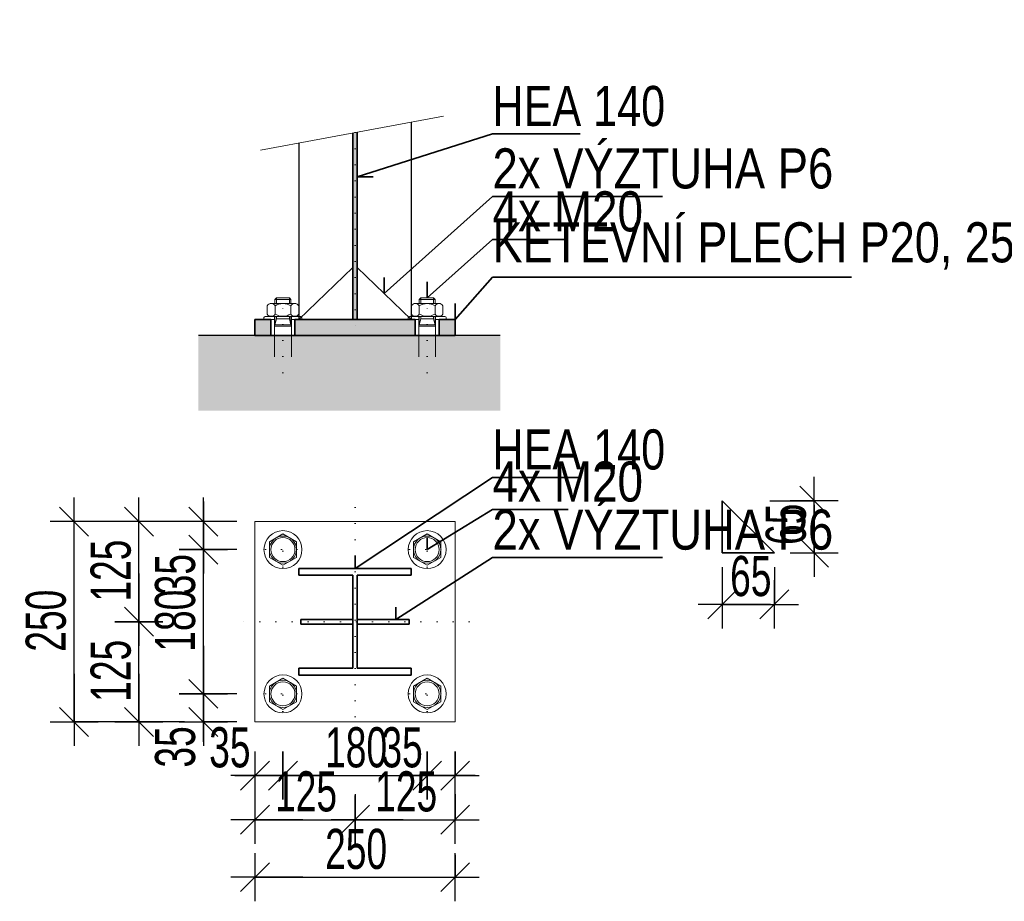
# Model space of a CAD drawing. Header units: millimetres. Extents: x 343 to 29776, y -61286 to -49226.
# Tile 14 of 19: x 26444 to 27673, y -59484 to -58384. Entities that reach past the tile are written whole.
import ezdxf

# ---------------------------------------------------------------- set-up
doc = ezdxf.new("R2010")
doc.units = ezdxf.units.MM
doc.header["$PDMODE"] = 65
doc.linetypes.add('Carkovana 2x_1', pattern=[80, 60, -20])
doc.linetypes.add('JIS_08_37', pattern=[20, 0, -20])
doc.layers.add('XR$1$VÝKRES (Z5) - REV. DVÍŘKA_1', color=7, linetype='Continuous', lineweight=25)
doc.styles.add('ARIALNARROW', font='ARIALN.TTF')
doc.dimstyles.new('DIMSTYLE_2', dxfattribs={"dimtxt": 50, "dimasz": 60, "dimexe": 0, "dimexo": 0, "dimgap": 25, "dimtad": 2, "dimdec": 0, "dimrnd": 5, "dimzin": 12, "dimdsep": 46, "dimtxsty": 'ARIALNARROW', "dimblk1": 'ALL_ML_STRICH', "dimblk2": 'ALL_ML_STRICH', "dimsah": 1, "dimcen": 0, "dimclrd": 5, "dimclre": 5, "dimclrt": 5, "dimadec": 0, "dimazin": 0, "dimtfac": 1, "dimtdec": 0, "dimtix": 1, "dimtmove": 2, "dimatfit": 3, "dimfxl": 0, "dimtvp": 1.2, "dimtzin": 0, "dimlwd": 0, "dimlwe": 25, "dimarcsym": 0})
doc.dimstyles.new('DIMSTYLE_3', dxfattribs={"dimtxt": 50, "dimasz": 60, "dimexe": 0, "dimexo": 0, "dimgap": 25, "dimtad": 2, "dimdec": 0, "dimrnd": 5, "dimzin": 12, "dimdsep": 46, "dimtxsty": 'ARIALNARROW', "dimblk1": 'ALL_ML_STRICH', "dimblk2": 'ALL_ML_STRICH', "dimsah": 1, "dimcen": 0, "dimclrd": 5, "dimclre": 5, "dimclrt": 5, "dimadec": 0, "dimazin": 0, "dimtfac": 1, "dimtdec": 0, "dimtix": 1, "dimtmove": 2, "dimatfit": 3, "dimfxl": 0, "dimtvp": 1.2, "dimtzin": 0, "dimlwd": 0, "dimlwe": 25, "dimarcsym": 0})
doc.dimstyles.new('DIMSTYLE_5', dxfattribs={"dimtxt": 50, "dimasz": 60, "dimexe": 0, "dimexo": 0, "dimgap": 25, "dimtad": 2, "dimdec": 0, "dimrnd": 5, "dimzin": 12, "dimdsep": 46, "dimtxsty": 'ARIALNARROW', "dimblk1": 'ALL_ML_STRICH', "dimblk2": 'ALL_ML_STRICH', "dimsah": 1, "dimcen": 0, "dimclrd": 5, "dimclre": 5, "dimclrt": 5, "dimadec": 0, "dimazin": 0, "dimtfac": 1, "dimtdec": 0, "dimtix": 1, "dimtmove": 2, "dimatfit": 3, "dimfxl": 0, "dimtzin": 0, "dimlwd": 0, "dimlwe": 25, "dimarcsym": 0})

# ---------------------------------------------------------------- blocks, each defined once
blk = doc.blocks.new('ALL_ML_STRICH')
at = {"color": 0, "linetype": 'ByBlock', "lineweight": -2}
for p, q in [((0, -0.5), (0, 0.5)), ((-0.3, -0.3), (0.3, 0.3)), ((-1, 0), (0.5, 0))]:
    blk.add_line(p, q, dxfattribs=at)
blk = doc.blocks.new('*D4')
at = {"layer": 'DEFPOINTS', "color": 5, "linetype": 'Continuous', "lineweight": 25}
for p in [(27321.3, -59049.2), (27386.3, -59049.2), (27321.3, -59113.5)]:
    blk.add_point(p, dxfattribs=at)
at = {"layer": 'XR$1$VÝKRES (Z5) - REV. DVÍŘKA_1', "color": 5, "linetype": 'Continuous', "lineweight": -2}
for p, q in [((27321.3, -59066.9), (27321.3, -59113.5)), ((27386.3, -59066.9), (27386.3, -59113.5)), ((27321.3, -59113.5), (27386.3, -59113.5))]:
    blk.add_line(p, q, dxfattribs=at)
at = {"layer": 'XR$1$VÝKRES (Z5) - REV. DVÍŘKA_1', "color": 5, "linetype": 'Continuous', "lineweight": 25, "xscale": 60, "yscale": 60, "zscale": 60, "rotation": 180}
blk.add_blockref('ALL_ML_STRICH', (27321.3, -59113.5), dxfattribs=at)
at = {"layer": 'XR$1$VÝKRES (Z5) - REV. DVÍŘKA_1', "color": 5, "linetype": 'Continuous', "lineweight": 25, "xscale": 60, "yscale": 60, "zscale": 60}
blk.add_blockref('ALL_ML_STRICH', (27386.3, -59113.5), dxfattribs=at)
at = {"layer": 'XR$1$VÝKRES (Z5) - REV. DVÍŘKA_1', "color": 5, "linetype": 'Continuous', "lineweight": 25, "insert": (27356.9, -59078.5), "char_height": 50, "width": 81.143, "attachment_point": 5, "style": 'ARIALNARROW'}
blk.add_mtext('\\W0.81;\\A1;{65}', dxfattribs=at)
blk = doc.blocks.new('*D5')
at = {"layer": 'DEFPOINTS', "color": 5, "linetype": 'Continuous', "lineweight": 25}
for p in [(27321.3, -58984.2), (27321.3, -59049.2), (27435.9, -59049.2)]:
    blk.add_point(p, dxfattribs=at)
at = {"layer": 'XR$1$VÝKRES (Z5) - REV. DVÍŘKA_1', "color": 5, "linetype": 'Continuous', "lineweight": -2}
for p, q in [((27380.8, -58984.2), (27435.9, -58984.2)), ((27435.9, -59049.2), (27435.9, -58984.2)), ((27409.2, -59049.2), (27435.9, -59049.2))]:
    blk.add_line(p, q, dxfattribs=at)
at = {"layer": 'XR$1$VÝKRES (Z5) - REV. DVÍŘKA_1', "color": 5, "linetype": 'Continuous', "lineweight": 25, "xscale": 60, "yscale": 60, "zscale": 60}
for p, rotation in [((27435.9, -58984.2), 90), ((27435.9, -59049.2), 270)]:
    blk.add_blockref('ALL_ML_STRICH', p, dxfattribs=dict(at, rotation=rotation))
at = {"layer": 'XR$1$VÝKRES (Z5) - REV. DVÍŘKA_1', "color": 5, "linetype": 'Continuous', "lineweight": 25, "insert": (27400.9, -59013.6), "char_height": 50, "width": 81.143, "attachment_point": 5, "rotation": 90, "style": 'ARIALNARROW'}
blk.add_mtext('\\W0.81;\\A1;{65}', dxfattribs=at)
blk = doc.blocks.new('*D24')
at = {"layer": 'DEFPOINTS', "color": 5, "linetype": 'Continuous', "lineweight": 25}
for p in [(26772.9, -59225.2), (26673.5, -59260.2), (26737.9, -59260.2)]:
    blk.add_point(p, dxfattribs=at)
at = {"layer": 'XR$1$VÝKRES (Z5) - REV. DVÍŘKA_1', "color": 5, "linetype": 'Continuous', "lineweight": -2}
for p, q in [((26715.4, -59225.2), (26673.5, -59225.2)), ((26673.5, -59260.2), (26673.5, -59225.2)), ((26715.4, -59260.2), (26673.5, -59260.2))]:
    blk.add_line(p, q, dxfattribs=at)
at = {"layer": 'XR$1$VÝKRES (Z5) - REV. DVÍŘKA_1', "color": 5, "linetype": 'Continuous', "lineweight": 25, "xscale": 60, "yscale": 60, "zscale": 60}
for p, rotation in [((26673.5, -59225.2), 90), ((26673.5, -59260.2), 270)]:
    blk.add_blockref('ALL_ML_STRICH', p, dxfattribs=dict(at, rotation=rotation))
at = {"layer": 'XR$1$VÝKRES (Z5) - REV. DVÍŘKA_1', "color": 5, "linetype": 'Continuous', "lineweight": 25, "insert": (26638.5, -59291.4), "char_height": 50, "width": 81.143, "attachment_point": 5, "rotation": 90, "style": 'ARIALNARROW'}
blk.add_mtext('\\W0.81;\\A1;{35}', dxfattribs=at)
blk = doc.blocks.new('*D25')
at = {"layer": 'DEFPOINTS', "color": 5, "linetype": 'Continuous', "lineweight": 25}
for p in [(26772.9, -59045.2), (26673.5, -59225.2), (26772.9, -59225.2)]:
    blk.add_point(p, dxfattribs=at)
at = {"layer": 'XR$1$VÝKRES (Z5) - REV. DVÍŘKA_1', "color": 5, "linetype": 'Continuous', "lineweight": -2}
for p, q in [((26715.4, -59045.2), (26673.5, -59045.2)), ((26673.5, -59225.2), (26673.5, -59045.2)), ((26715.4, -59225.2), (26673.5, -59225.2))]:
    blk.add_line(p, q, dxfattribs=at)
at = {"layer": 'XR$1$VÝKRES (Z5) - REV. DVÍŘKA_1', "color": 5, "linetype": 'Continuous', "lineweight": 25, "xscale": 60, "yscale": 60, "zscale": 60}
for p, rotation in [((26673.5, -59045.2), 90), ((26673.5, -59225.2), 270)]:
    blk.add_blockref('ALL_ML_STRICH', p, dxfattribs=dict(at, rotation=rotation))
at = {"layer": 'XR$1$VÝKRES (Z5) - REV. DVÍŘKA_1', "color": 5, "linetype": 'Continuous', "lineweight": 25, "insert": (26638.5, -59133.9), "char_height": 50, "width": 121.714, "attachment_point": 5, "rotation": 90, "style": 'ARIALNARROW'}
blk.add_mtext('\\W0.81;\\A1;{180}', dxfattribs=at)
blk = doc.blocks.new('*D26')
at = {"layer": 'DEFPOINTS', "color": 5, "linetype": 'Continuous', "lineweight": 25}
for p in [(26737.9, -59010.2), (26673.5, -59045.2), (26772.9, -59045.2)]:
    blk.add_point(p, dxfattribs=at)
at = {"layer": 'XR$1$VÝKRES (Z5) - REV. DVÍŘKA_1', "color": 5, "linetype": 'Continuous', "lineweight": -2}
for p, q in [((26715.4, -59010.2), (26673.5, -59010.2)), ((26673.5, -59045.2), (26673.5, -59010.2)), ((26715.4, -59045.2), (26673.5, -59045.2))]:
    blk.add_line(p, q, dxfattribs=at)
at = {"layer": 'XR$1$VÝKRES (Z5) - REV. DVÍŘKA_1', "color": 5, "linetype": 'Continuous', "lineweight": 25, "xscale": 60, "yscale": 60, "zscale": 60}
for p, rotation in [((26673.5, -59010.2), 90), ((26673.5, -59045.2), 270)]:
    blk.add_blockref('ALL_ML_STRICH', p, dxfattribs=dict(at, rotation=rotation))
at = {"layer": 'XR$1$VÝKRES (Z5) - REV. DVÍŘKA_1', "color": 5, "linetype": 'Continuous', "lineweight": 25, "insert": (26638.5, -59076.4), "char_height": 50, "width": 81.143, "attachment_point": 5, "rotation": 90, "style": 'ARIALNARROW'}
blk.add_mtext('\\W0.81;\\A1;{35}', dxfattribs=at)
blk = doc.blocks.new('*D27')
at = {"layer": 'DEFPOINTS', "color": 5, "linetype": 'Continuous', "lineweight": 25}
for p in [(26737.9, -59010.2), (26512.1, -59260.2), (26737.9, -59260.2)]:
    blk.add_point(p, dxfattribs=at)
at = {"layer": 'XR$1$VÝKRES (Z5) - REV. DVÍŘKA_1', "color": 5, "linetype": 'Continuous', "lineweight": -2}
for p, q in [((26598.8, -59010.2), (26512.1, -59010.2)), ((26512.1, -59260.2), (26512.1, -59010.2)), ((26598.8, -59260.2), (26512.1, -59260.2))]:
    blk.add_line(p, q, dxfattribs=at)
at = {"layer": 'XR$1$VÝKRES (Z5) - REV. DVÍŘKA_1', "color": 5, "linetype": 'Continuous', "lineweight": 25, "xscale": 60, "yscale": 60, "zscale": 60}
for p, rotation in [((26512.1, -59010.2), 90), ((26512.1, -59260.2), 270)]:
    blk.add_blockref('ALL_ML_STRICH', p, dxfattribs=dict(at, rotation=rotation))
at = {"layer": 'XR$1$VÝKRES (Z5) - REV. DVÍŘKA_1', "color": 5, "linetype": 'Continuous', "lineweight": 25, "insert": (26477.1, -59133.9), "char_height": 50, "width": 121.714, "attachment_point": 5, "rotation": 90, "style": 'ARIALNARROW'}
blk.add_mtext('\\W0.81;\\A1;{250}', dxfattribs=at)
blk = doc.blocks.new('*D28')
at = {"layer": 'DEFPOINTS', "color": 5, "linetype": 'Continuous', "lineweight": 25}
for p in [(26737.9, -59135.2), (26593.1, -59260.2), (26737.9, -59260.2)]:
    blk.add_point(p, dxfattribs=at)
at = {"layer": 'XR$1$VÝKRES (Z5) - REV. DVÍŘKA_1', "color": 5, "linetype": 'Continuous', "lineweight": -2}
for p, q in [((26578.3, -59135.2), (26593.1, -59135.2)), ((26593.1, -59260.2), (26593.1, -59135.2)), ((26649.8, -59260.2), (26593.1, -59260.2))]:
    blk.add_line(p, q, dxfattribs=at)
at = {"layer": 'XR$1$VÝKRES (Z5) - REV. DVÍŘKA_1', "color": 5, "linetype": 'Continuous', "lineweight": 25, "xscale": 60, "yscale": 60, "zscale": 60}
for p, rotation in [((26593.1, -59135.2), 90), ((26593.1, -59260.2), 270)]:
    blk.add_blockref('ALL_ML_STRICH', p, dxfattribs=dict(at, rotation=rotation))
at = {"layer": 'XR$1$VÝKRES (Z5) - REV. DVÍŘKA_1', "color": 5, "linetype": 'Continuous', "lineweight": 25, "insert": (26558.1, -59196.4), "char_height": 50, "width": 121.714, "attachment_point": 5, "rotation": 90, "style": 'ARIALNARROW'}
blk.add_mtext('\\W0.81;\\A1;{125}', dxfattribs=at)
blk = doc.blocks.new('*D29')
at = {"layer": 'DEFPOINTS', "color": 5, "linetype": 'Continuous', "lineweight": 25}
for p in [(26737.9, -59010.2), (26593.1, -59135.2), (26737.9, -59135.2)]:
    blk.add_point(p, dxfattribs=at)
at = {"layer": 'XR$1$VÝKRES (Z5) - REV. DVÍŘKA_1', "color": 5, "linetype": 'Continuous', "lineweight": -2}
for p, q in [((26649.8, -59010.2), (26593.1, -59010.2)), ((26593.1, -59135.2), (26593.1, -59010.2)), ((26578.3, -59135.2), (26593.1, -59135.2))]:
    blk.add_line(p, q, dxfattribs=at)
at = {"layer": 'XR$1$VÝKRES (Z5) - REV. DVÍŘKA_1', "color": 5, "linetype": 'Continuous', "lineweight": 25, "xscale": 60, "yscale": 60, "zscale": 60}
for p, rotation in [((26593.1, -59010.2), 90), ((26593.1, -59135.2), 270)]:
    blk.add_blockref('ALL_ML_STRICH', p, dxfattribs=dict(at, rotation=rotation))
at = {"layer": 'XR$1$VÝKRES (Z5) - REV. DVÍŘKA_1', "color": 5, "linetype": 'Continuous', "lineweight": 25, "insert": (26558.1, -59071.4), "char_height": 50, "width": 121.714, "attachment_point": 5, "rotation": 90, "style": 'ARIALNARROW'}
blk.add_mtext('\\W0.81;\\A1;{125}', dxfattribs=at)
blk = doc.blocks.new('*D30')
at = {"layer": 'DEFPOINTS', "color": 5, "linetype": 'Continuous', "lineweight": 25}
for p in [(26772.9, -59225.2), (26737.9, -59260.2), (26737.9, -59327.2)]:
    blk.add_point(p, dxfattribs=at)
at = {"layer": 'XR$1$VÝKRES (Z5) - REV. DVÍŘKA_1', "color": 5, "linetype": 'Continuous', "lineweight": -2}
for p, q in [((26737.9, -59297.3), (26737.9, -59327.2)), ((26772.9, -59297.3), (26772.9, -59327.2)), ((26737.9, -59327.2), (26772.9, -59327.2))]:
    blk.add_line(p, q, dxfattribs=at)
at = {"layer": 'XR$1$VÝKRES (Z5) - REV. DVÍŘKA_1', "color": 5, "linetype": 'Continuous', "lineweight": 25, "xscale": 60, "yscale": 60, "zscale": 60, "rotation": 180}
blk.add_blockref('ALL_ML_STRICH', (26737.9, -59327.2), dxfattribs=at)
at = {"layer": 'XR$1$VÝKRES (Z5) - REV. DVÍŘKA_1', "color": 5, "linetype": 'Continuous', "lineweight": 25, "xscale": 60, "yscale": 60, "zscale": 60}
blk.add_blockref('ALL_ML_STRICH', (26772.9, -59327.2), dxfattribs=at)
at = {"layer": 'XR$1$VÝKRES (Z5) - REV. DVÍŘKA_1', "color": 5, "linetype": 'Continuous', "lineweight": 25, "insert": (26706.6, -59292.2), "char_height": 50, "width": 81.143, "attachment_point": 5, "style": 'ARIALNARROW'}
blk.add_mtext('\\W0.81;\\A1;{35}', dxfattribs=at)
blk = doc.blocks.new('*D31')
at = {"layer": 'DEFPOINTS', "color": 5, "linetype": 'Continuous', "lineweight": 25}
for p in [(26772.9, -59225.2), (26952.9, -59225.2), (26772.9, -59327.2)]:
    blk.add_point(p, dxfattribs=at)
at = {"layer": 'XR$1$VÝKRES (Z5) - REV. DVÍŘKA_1', "color": 5, "linetype": 'Continuous', "lineweight": -2}
for p, q in [((26772.9, -59297.3), (26772.9, -59327.2)), ((26952.9, -59297.3), (26952.9, -59327.2)), ((26772.9, -59327.2), (26952.9, -59327.2))]:
    blk.add_line(p, q, dxfattribs=at)
at = {"layer": 'XR$1$VÝKRES (Z5) - REV. DVÍŘKA_1', "color": 5, "linetype": 'Continuous', "lineweight": 25, "xscale": 60, "yscale": 60, "zscale": 60, "rotation": 180}
blk.add_blockref('ALL_ML_STRICH', (26772.9, -59327.2), dxfattribs=at)
at = {"layer": 'XR$1$VÝKRES (Z5) - REV. DVÍŘKA_1', "color": 5, "linetype": 'Continuous', "lineweight": 25, "xscale": 60, "yscale": 60, "zscale": 60}
blk.add_blockref('ALL_ML_STRICH', (26952.9, -59327.2), dxfattribs=at)
at = {"layer": 'XR$1$VÝKRES (Z5) - REV. DVÍŘKA_1', "color": 5, "linetype": 'Continuous', "lineweight": 25, "insert": (26864.2, -59292.2), "char_height": 50, "width": 121.714, "attachment_point": 5, "style": 'ARIALNARROW'}
blk.add_mtext('\\W0.81;\\A1;{180}', dxfattribs=at)
blk = doc.blocks.new('*D32')
at = {"layer": 'DEFPOINTS', "color": 5, "linetype": 'Continuous', "lineweight": 25}
for p in [(26952.9, -59225.2), (26987.9, -59260.2), (26952.9, -59327.2)]:
    blk.add_point(p, dxfattribs=at)
at = {"layer": 'XR$1$VÝKRES (Z5) - REV. DVÍŘKA_1', "color": 5, "linetype": 'Continuous', "lineweight": -2}
for p, q in [((26952.9, -59297.3), (26952.9, -59327.2)), ((26987.9, -59297.3), (26987.9, -59327.2)), ((26952.9, -59327.2), (26987.9, -59327.2))]:
    blk.add_line(p, q, dxfattribs=at)
at = {"layer": 'XR$1$VÝKRES (Z5) - REV. DVÍŘKA_1', "color": 5, "linetype": 'Continuous', "lineweight": 25, "xscale": 60, "yscale": 60, "zscale": 60, "rotation": 180}
blk.add_blockref('ALL_ML_STRICH', (26952.9, -59327.2), dxfattribs=at)
at = {"layer": 'XR$1$VÝKRES (Z5) - REV. DVÍŘKA_1', "color": 5, "linetype": 'Continuous', "lineweight": 25, "xscale": 60, "yscale": 60, "zscale": 60}
blk.add_blockref('ALL_ML_STRICH', (26987.9, -59327.2), dxfattribs=at)
at = {"layer": 'XR$1$VÝKRES (Z5) - REV. DVÍŘKA_1', "color": 5, "linetype": 'Continuous', "lineweight": 25, "insert": (26921.6, -59292.2), "char_height": 50, "width": 81.143, "attachment_point": 5, "style": 'ARIALNARROW'}
blk.add_mtext('\\W0.81;\\A1;{35}', dxfattribs=at)
blk = doc.blocks.new('*D33')
at = {"layer": 'DEFPOINTS', "color": 5, "linetype": 'Continuous', "lineweight": 25}
for p in [(26737.9, -59260.2), (26862.9, -59260.2), (26737.9, -59382.2)]:
    blk.add_point(p, dxfattribs=at)
at = {"layer": 'XR$1$VÝKRES (Z5) - REV. DVÍŘKA_1', "color": 5, "linetype": 'Continuous', "lineweight": -2}
for p, q in [((26737.9, -59350.3), (26737.9, -59382.2)), ((26862.9, -59350.3), (26862.9, -59382.2)), ((26737.9, -59382.2), (26862.9, -59382.2))]:
    blk.add_line(p, q, dxfattribs=at)
at = {"layer": 'XR$1$VÝKRES (Z5) - REV. DVÍŘKA_1', "color": 5, "linetype": 'Continuous', "lineweight": 25, "xscale": 60, "yscale": 60, "zscale": 60, "rotation": 180}
blk.add_blockref('ALL_ML_STRICH', (26737.9, -59382.2), dxfattribs=at)
at = {"layer": 'XR$1$VÝKRES (Z5) - REV. DVÍŘKA_1', "color": 5, "linetype": 'Continuous', "lineweight": 25, "xscale": 60, "yscale": 60, "zscale": 60}
blk.add_blockref('ALL_ML_STRICH', (26862.9, -59382.2), dxfattribs=at)
at = {"layer": 'XR$1$VÝKRES (Z5) - REV. DVÍŘKA_1', "color": 5, "linetype": 'Continuous', "lineweight": 25, "insert": (26801.7, -59347.2), "char_height": 50, "width": 121.714, "attachment_point": 5, "style": 'ARIALNARROW'}
blk.add_mtext('\\W0.81;\\A1;{125}', dxfattribs=at)
blk = doc.blocks.new('*D34')
at = {"layer": 'DEFPOINTS', "color": 5, "linetype": 'Continuous', "lineweight": 25}
for p in [(26862.9, -59260.2), (26987.9, -59260.2), (26862.9, -59382.2)]:
    blk.add_point(p, dxfattribs=at)
at = {"layer": 'XR$1$VÝKRES (Z5) - REV. DVÍŘKA_1', "color": 5, "linetype": 'Continuous', "lineweight": -2}
for p, q in [((26862.9, -59350.3), (26862.9, -59382.2)), ((26987.9, -59350.3), (26987.9, -59382.2)), ((26862.9, -59382.2), (26987.9, -59382.2))]:
    blk.add_line(p, q, dxfattribs=at)
at = {"layer": 'XR$1$VÝKRES (Z5) - REV. DVÍŘKA_1', "color": 5, "linetype": 'Continuous', "lineweight": 25, "xscale": 60, "yscale": 60, "zscale": 60, "rotation": 180}
blk.add_blockref('ALL_ML_STRICH', (26862.9, -59382.2), dxfattribs=at)
at = {"layer": 'XR$1$VÝKRES (Z5) - REV. DVÍŘKA_1', "color": 5, "linetype": 'Continuous', "lineweight": 25, "xscale": 60, "yscale": 60, "zscale": 60}
blk.add_blockref('ALL_ML_STRICH', (26987.9, -59382.2), dxfattribs=at)
at = {"layer": 'XR$1$VÝKRES (Z5) - REV. DVÍŘKA_1', "color": 5, "linetype": 'Continuous', "lineweight": 25, "insert": (26926.7, -59347.2), "char_height": 50, "width": 121.714, "attachment_point": 5, "style": 'ARIALNARROW'}
blk.add_mtext('\\W0.81;\\A1;{125}', dxfattribs=at)
blk = doc.blocks.new('*D35')
at = {"layer": 'DEFPOINTS', "color": 5, "linetype": 'Continuous', "lineweight": 25}
for p in [(26737.9, -59260.2), (26987.9, -59260.2), (26737.9, -59454)]:
    blk.add_point(p, dxfattribs=at)
at = {"layer": 'XR$1$VÝKRES (Z5) - REV. DVÍŘKA_1', "color": 5, "linetype": 'Continuous', "lineweight": -2}
for p, q in [((26737.9, -59426.1), (26737.9, -59454)), ((26987.9, -59426.1), (26987.9, -59454)), ((26737.9, -59454), (26987.9, -59454))]:
    blk.add_line(p, q, dxfattribs=at)
at = {"layer": 'XR$1$VÝKRES (Z5) - REV. DVÍŘKA_1', "color": 5, "linetype": 'Continuous', "lineweight": 25, "xscale": 60, "yscale": 60, "zscale": 60, "rotation": 180}
blk.add_blockref('ALL_ML_STRICH', (26737.9, -59454), dxfattribs=at)
at = {"layer": 'XR$1$VÝKRES (Z5) - REV. DVÍŘKA_1', "color": 5, "linetype": 'Continuous', "lineweight": 25, "xscale": 60, "yscale": 60, "zscale": 60}
blk.add_blockref('ALL_ML_STRICH', (26987.9, -59454), dxfattribs=at)
at = {"layer": 'XR$1$VÝKRES (Z5) - REV. DVÍŘKA_1', "color": 5, "linetype": 'Continuous', "lineweight": 25, "insert": (26864.2, -59419), "char_height": 50, "width": 121.714, "attachment_point": 5, "style": 'ARIALNARROW'}
blk.add_mtext('\\W0.81;\\A1;{250}', dxfattribs=at)

msp = doc.modelspace()

# ---------------------------------------------------------------- hatches: boundary and pattern name
at = {"layer": 'XR$1$VÝKRES (Z5) - REV. DVÍŘKA_1', "linetype": 'Continuous', "lineweight": 25}
for points in [[(26860.1, -58758.1), (26865.6, -58758.1), (26865.6, -58524.3), (26860.1, -58525.3)], [(26757.9, -58758.1), (26737.9, -58758.1), (26737.9, -58778.1), (26757.9, -58778.1)], [(26787.9, -58778.1), (26937.9, -58778.1), (26937.9, -58758.1), (26787.9, -58758.1)], [(26967.9, -58778.1), (26987.9, -58778.1), (26987.9, -58758.1), (26967.9, -58758.1)]]:
    msp.add_hatch(color=251, dxfattribs=at).paths.add_polyline_path(points)
at = {"layer": 'XR$1$VÝKRES (Z5) - REV. DVÍŘKA_1', "linetype": 'Carkovana 2x_1', "lineweight": 13}
msp.add_hatch(color=253, dxfattribs=at).paths.add_polyline_path([(27044.2, -58778.1), (26667.4, -58778.1), (26667.4, -58871.7), (27044.2, -58871.7)])

# ---------------------------------------------------------------- linework, layer by layer
at = {"layer": 'XR$1$VÝKRES (Z5) - REV. DVÍŘKA_1', "color": 7, "linetype": 'Continuous', "lineweight": 13}
for p, q in [((26745, -58546.6), (26973.1, -58504.4)), ((26758.1, -58738.1), (26787.7, -58738.1)), ((26764.9, -58731.1), (26762.9, -58733.1)), ((26762.9, -58733.1), (26782.9, -58733.1)), ((26762.9, -58738.1), (26762.9, -58733.1)), ((26780.9, -58731.1), (26764.9, -58731.1)), ((26764.9, -58731.1), (26764.9, -58738.1)), ((26780.9, -58731.1), (26782.9, -58733.1)), ((26780.9, -58731.1), (26780.9, -58738.1)), ((26782.9, -58738.1), (26782.9, -58733.1)), ((26967.7, -58738.1), (26938.1, -58738.1)), ((26944.9, -58731.1), (26942.9, -58733.1)), ((26962.9, -58733.1), (26942.9, -58733.1)), ((26942.9, -58738.1), (26942.9, -58733.1)), ((26944.9, -58731.1), (26960.9, -58731.1)), ((26944.9, -58731.1), (26944.9, -58738.1)), ((26960.9, -58731.1), (26962.9, -58733.1)), ((26960.9, -58731.1), (26960.9, -58738.1)), ((26962.9, -58738.1), (26962.9, -58733.1)), ((26753.3, -58751.2), (26753.3, -58740.9)), ((26763.1, -58751.2), (26763.1, -58740.9)), ((26782.7, -58751.2), (26782.7, -58740.9)), ((26792.5, -58751.2), (26792.5, -58740.9)), ((26933.3, -58751.2), (26933.3, -58740.9)), ((26943.1, -58751.2), (26943.1, -58740.9)), ((26962.7, -58751.2), (26962.7, -58740.9)), ((26972.5, -58751.2), (26972.5, -58740.9)), ((26749.2, -58755.6), (26749.2, -58758.1)), ((26762.9, -58758.1), (26749.2, -58758.1)), ((26750.7, -58754.1), (26795.1, -58754.1)), ((26762.4, -58758.1), (26762.4, -58755.6)), ((26762.4, -58766.4), (26762.4, -58758.1)), ((26762.9, -58764.5), (26762.9, -58754.1)), ((26764.9, -58757.1), (26762.9, -58764.5)), ((26764.9, -58754.1), (26764.9, -58757.1)), ((26780.9, -58757.1), (26764.9, -58757.1)), ((26780.9, -58754.1), (26780.9, -58757.1)), ((26780.9, -58757.1), (26782.9, -58764.5)), ((26782.9, -58764.5), (26782.9, -58754.1)), ((26782.9, -58758.1), (26791.4, -58758.1)), ((26783.4, -58758.1), (26783.4, -58755.6)), ((26783.4, -58766.4), (26783.4, -58758.1)), ((26792.9, -58758.1), (26932.9, -58758.1)), ((26796.6, -58755.6), (26796.6, -58758.1)), ((26929.2, -58755.6), (26929.2, -58758.1)), ((26975.1, -58754.1), (26930.7, -58754.1)), ((26942.9, -58758.1), (26934.4, -58758.1)), ((26942.4, -58758.1), (26942.4, -58755.6)), ((26942.4, -58766.4), (26942.4, -58758.1)), ((26942.9, -58764.5), (26942.9, -58754.1)), ((26944.9, -58757.1), (26942.9, -58764.5)), ((26944.9, -58754.1), (26944.9, -58757.1)), ((26944.9, -58757.1), (26960.9, -58757.1)), ((26960.9, -58754.1), (26960.9, -58757.1)), ((26960.9, -58757.1), (26962.9, -58764.5)), ((26962.9, -58764.5), (26962.9, -58754.1)), ((26962.9, -58758.1), (26976.6, -58758.1)), ((26963.4, -58758.1), (26963.4, -58755.6)), ((26963.4, -58766.4), (26963.4, -58758.1)), ((26976.6, -58755.6), (26976.6, -58758.1)), ((26762.9, -58764.5), (26762.4, -58766.4)), ((26762.4, -58766.4), (26783.4, -58766.4)), ((26762.4, -58804.6), (26762.4, -58766.4)), ((26762.9, -58764.5), (26782.9, -58764.5)), ((26782.9, -58764.5), (26783.4, -58766.4)), ((26783.4, -58804.6), (26783.4, -58766.4)), ((26942.9, -58764.5), (26942.4, -58766.4)), ((26963.4, -58766.4), (26942.4, -58766.4)), ((26942.4, -58804.6), (26942.4, -58766.4)), ((26962.9, -58764.5), (26942.9, -58764.5)), ((26962.9, -58764.5), (26963.4, -58766.4)), ((26963.4, -58804.6), (26963.4, -58766.4)), ((26772.9, -59025.5), (26755.9, -59035.4)), ((26789.9, -59035.4), (26772.9, -59025.5)), ((26952.9, -59025.5), (26935.9, -59035.4)), ((26969.9, -59035.4), (26952.9, -59025.5)), ((26755.9, -59035.4), (26755.9, -59055)), ((26789.9, -59055), (26789.9, -59035.4)), ((26935.9, -59035.4), (26935.9, -59055)), ((26969.9, -59055), (26969.9, -59035.4)), ((26755.9, -59055), (26772.9, -59064.8)), ((26772.9, -59064.8), (26789.9, -59055)), ((26935.9, -59055), (26952.9, -59064.8)), ((26952.9, -59064.8), (26969.9, -59055)), ((26772.9, -59205.5), (26755.9, -59215.4)), ((26755.9, -59215.4), (26755.9, -59235)), ((26789.9, -59215.4), (26772.9, -59205.5)), ((26789.9, -59235), (26789.9, -59215.4)), ((26952.9, -59205.5), (26935.9, -59215.4)), ((26935.9, -59215.4), (26935.9, -59235)), ((26969.9, -59215.4), (26952.9, -59205.5)), ((26969.9, -59235), (26969.9, -59215.4)), ((26755.9, -59235), (26772.9, -59244.8)), ((26772.9, -59244.8), (26789.9, -59235)), ((26935.9, -59235), (26952.9, -59244.8)), ((26952.9, -59244.8), (26969.9, -59235))]:
    msp.add_line(p, q, dxfattribs=at)
at = {"layer": 'XR$1$VÝKRES (Z5) - REV. DVÍŘKA_1', "color": 7, "linetype": 'Continuous', "lineweight": 25}
for p, q in [((26932.9, -58511.9), (26932.9, -58758.1)), ((26792.9, -58537.8), (26792.9, -58758.1)), ((26860.1, -58693.1), (26792.9, -58758.1)), ((26865.6, -58693.1), (26932.9, -58758.1)), ((27044.2, -58778.1), (26667.4, -58778.1)), ((26737.9, -58778.1), (26987.9, -58778.1)), ((26737.9, -58778.1), (26987.9, -58778.1))]:
    msp.add_line(p, q, dxfattribs=at)
at = {"layer": 'XR$1$VÝKRES (Z5) - REV. DVÍŘKA_1', "color": 7, "linetype": 'Continuous', "lineweight": 35}
for p, q in [((26860.1, -58525.3), (26860.1, -58758.1)), ((26865.6, -58524.3), (26865.6, -58758.1)), ((27034.5, -58526.4), (26865.6, -58579.9)), ((27143.8, -58526.4), (27034.5, -58526.4)), ((26865.6, -58579.9), (26885.6, -58579.9)), ((27034.5, -58604.4), (26899.3, -58725.6)), ((27246.5, -58604.4), (27034.5, -58604.4)), ((27034.5, -58658), (26952.9, -58731.1)), ((27129.1, -58658), (27034.5, -58658)), ((26899.3, -58725.6), (26899.3, -58705.6)), ((26952.9, -58731.1), (26952.9, -58711.1)), ((27034.5, -58705.2), (26987.9, -58758.1)), ((27482.5, -58705.2), (27034.5, -58705.2)), ((26987.9, -58758.1), (26987.9, -58738.1)), ((26737.9, -58758.1), (26737.9, -58778.1)), ((26757.9, -58758.1), (26737.9, -58758.1)), ((26757.9, -58758.1), (26757.9, -58778.1)), ((26937.9, -58758.1), (26787.9, -58758.1)), ((26787.9, -58758.1), (26787.9, -58778.1)), ((26937.9, -58758.1), (26937.9, -58778.1)), ((26987.9, -58758.1), (26967.9, -58758.1)), ((26967.9, -58758.1), (26967.9, -58778.1)), ((26987.9, -58778.1), (26987.9, -58758.1)), ((26757.9, -58778.1), (26737.9, -58778.1)), ((26937.9, -58778.1), (26787.9, -58778.1)), ((26987.9, -58778.1), (26967.9, -58778.1)), ((27034.5, -58955), (26862.9, -59068.7)), ((27143.8, -58955), (27034.5, -58955)), ((27034.5, -58995), (26952.9, -59045.2)), ((27129.1, -58995), (27034.5, -58995)), ((27386.3, -59049.2), (27321.3, -58984.2)), ((27321.3, -59049.2), (27321.3, -58984.2)), ((26952.9, -59045.2), (26952.9, -59030.2)), ((26862.9, -59068.7), (26862.9, -59053.7)), ((27034.5, -59055), (26913.8, -59132.2)), ((27246.5, -59055), (27034.5, -59055)), ((27321.3, -59049.2), (27386.3, -59049.2)), ((26932.9, -59068.7), (26792.9, -59068.7)), ((26792.9, -59068.7), (26792.9, -59077.2)), ((26932.9, -59068.7), (26932.9, -59077.2)), ((26860.1, -59077.2), (26792.9, -59077.2)), ((26848.1, -59077.2), (26848.1, -59077.2)), ((26848.1, -59077.2), (26848.1, -59077.2)), ((26860.1, -59077.2), (26860.1, -59193.2)), ((26865.6, -59077.2), (26932.9, -59077.2)), ((26865.6, -59077.2), (26865.6, -59193.2)), ((26877.6, -59077.2), (26877.6, -59077.2)), ((26877.6, -59077.2), (26877.6, -59077.2)), ((26860.1, -59089.2), (26860.1, -59089.2)), ((26865.6, -59089.2), (26865.6, -59089.2)), ((26913.8, -59132.2), (26913.8, -59117.2)), ((26860.1, -59132.2), (26795.1, -59132.2)), ((26795.1, -59132.2), (26795.1, -59138.2)), ((26795.1, -59138.2), (26860.1, -59138.2)), ((26860.1, -59138.2), (26860.1, -59132.2)), ((26865.6, -59132.2), (26930.6, -59132.2)), ((26865.6, -59138.2), (26865.6, -59132.2)), ((26930.6, -59138.2), (26865.6, -59138.2)), ((26930.6, -59132.2), (26930.6, -59138.2)), ((26860.1, -59181.2), (26860.1, -59181.2)), ((26865.6, -59181.2), (26865.6, -59181.2)), ((26792.9, -59201.7), (26792.9, -59193.2)), ((26860.1, -59193.2), (26792.9, -59193.2)), ((26932.9, -59201.7), (26792.9, -59201.7)), ((26848.1, -59193.2), (26848.1, -59193.2)), ((26865.6, -59193.2), (26932.9, -59193.2)), ((26877.6, -59193.2), (26877.6, -59193.2)), ((26932.9, -59201.7), (26932.9, -59193.2))]:
    msp.add_line(p, q, dxfattribs=at)
at = {"layer": 'XR$1$VÝKRES (Z5) - REV. DVÍŘKA_1', "color": 7, "linetype": 'JIS_08_37', "lineweight": 13}
for p, q in [((26862.9, -58524.8), (26862.9, -58783.1)), ((26772.9, -58824.5), (26772.9, -58726.7)), ((26952.9, -58824.5), (26952.9, -58726.7)), ((26862.9, -58992.7), (26862.9, -59277.7)), ((26772.9, -59067.1), (26772.9, -59023.3)), ((26952.9, -59067.1), (26952.9, -59023.3)), ((26751, -59045.2), (26794.8, -59045.2)), ((26931, -59045.2), (26974.8, -59045.2)), ((27005.4, -59135.2), (26720.4, -59135.2)), ((26772.9, -59247.1), (26772.9, -59203.3)), ((26952.9, -59247.1), (26952.9, -59203.3)), ((26751, -59225.2), (26794.8, -59225.2)), ((26931, -59225.2), (26974.8, -59225.2))]:
    msp.add_line(p, q, dxfattribs=at)
at = {"layer": 'XR$1$VÝKRES (Z5) - REV. DVÍŘKA_1', "color": 253, "linetype": 'Continuous', "lineweight": 13}
for p, q in [((26987.9, -59010.2), (26737.9, -59010.2)), ((26737.9, -59010.2), (26737.9, -59260.2)), ((26987.9, -59260.2), (26987.9, -59010.2)), ((26737.9, -59260.2), (26987.9, -59260.2))]:
    msp.add_line(p, q, dxfattribs=at)
at = {"layer": 'XR$1$VÝKRES (Z5) - REV. DVÍŘKA_1', "color": 7, "linetype": 'Continuous', "lineweight": 13}
for centre, radius in [((26772.9, -59045.2), 23.7), ((26772.9, -59045.2), 17), ((26952.9, -59045.2), 23.7), ((26952.9, -59045.2), 17), ((26772.9, -59225.2), 23.7), ((26952.9, -59225.2), 23.7), ((26772.9, -59225.2), 17), ((26952.9, -59225.2), 17)]:
    msp.add_circle(centre, radius, dxfattribs=at)
at = {"layer": 'XR$1$VÝKRES (Z5) - REV. DVÍŘKA_1', "color": 253, "linetype": 'Continuous', "lineweight": 13}
for centre in [(26772.9, -59045.2), (26952.9, -59045.2), (26772.9, -59225.2), (26952.9, -59225.2)]:
    msp.add_circle(centre, 15, dxfattribs=at)
at = {"layer": 'XR$1$VÝKRES (Z5) - REV. DVÍŘKA_1', "color": 7, "linetype": 'Continuous', "lineweight": 13}
for centre, radius, start, end in [((26758.2, -58743.7), 5.67, 30, 150), ((26772.9, -58756.5), 18.4, 57.7958, 122.2042), ((26787.6, -58743.7), 5.67, 30, 150), ((26938.2, -58743.7), 5.67, 30, 150), ((26952.9, -58756.5), 18.4, 57.7957, 122.2042), ((26967.6, -58743.7), 5.67, 30, 150), ((26750.7, -58755.6), 1.5, 90, 180), ((26758.2, -58748.4), 5.67, 210, 330), ((26760.9, -58755.6), 1.5, 0, 90), ((26772.9, -58735.6), 18.4, 237.7958, 302.2042), ((26787.6, -58748.4), 5.67, 210, 330), ((26784.9, -58755.6), 1.5, 90, 180), ((26795.1, -58755.6), 1.5, 0, 90), ((26930.7, -58755.6), 1.5, 90, 180), ((26938.2, -58748.4), 5.67, 210, 330), ((26940.9, -58755.6), 1.5, 360, 90), ((26952.9, -58735.6), 18.4, 237.7957, 302.2042), ((26967.6, -58748.4), 5.67, 210, 330), ((26964.9, -58755.6), 1.5, 90, 180), ((26975.1, -58755.6), 1.5, 360, 90)]:
    msp.add_arc(centre, radius, start, end, dxfattribs=at)

# ---------------------------------------------------------------- texts
at = {"layer": 'XR$1$VÝKRES (Z5) - REV. DVÍŘKA_1', "color": 7, "linetype": 'Continuous', "lineweight": 25, "char_height": 50, "attachment_point": 7, "style": 'ARIALNARROW'}
for s, insert, width in [('\\W0.94;HEA 140', (27034.5, -58517.3), 242.13), ('\\W0.99;2x VÝZTUHA P6', (27034.5, -58595.2), 448.635), ('\\W1.00;4x M20', (27034.5, -58648.8), 214.432), ('\\W0.98;KETEVNÍ PLECH P20, 250/250mm', (27034.5, -58696), 907.054), ('\\W0.94;HEA 140', (27034.5, -58945.9), 242.13), ('\\W1.00;4x M20', (27034.5, -58985.9), 214.432), ('\\W0.99;2x VÝZTUHA P6', (27034.5, -59045.9), 448.635)]:
    msp.add_mtext(s, dxfattribs=dict(at, insert=insert, width=width))

# ---------------------------------------------------------------- dimensions: what is measured, and where the dimension line sits
at = {"layer": 'XR$1$VÝKRES (Z5) - REV. DVÍŘKA_1', "color": 5, "linetype": 'Continuous', "lineweight": 25}
for base, p1, p2, dimstyle, picture, middle in [((27435.9, -58984.2), (27409.2, -59049.2), (27380.8, -58984.2), 'DIMSTYLE_3', '*D5', (27400.9, -59013.6)), ((26512.1, -59010.2), (26598.8, -59260.2), (26598.8, -59010.2), 'DIMSTYLE_5', '*D27', (26477.1, -59133.9)), ((26593.1, -59010.2), (26578.3, -59135.2), (26649.8, -59010.2), 'DIMSTYLE_5', '*D29', (26558.1, -59071.4)), ((26673.5, -59010.2), (26715.4, -59045.2), (26715.4, -59010.2), 'DIMSTYLE_3', '*D26', (26638.5, -59076.4)), ((26673.5, -59045.2), (26715.4, -59225.2), (26715.4, -59045.2), 'DIMSTYLE_5', '*D25', (26638.5, -59133.9)), ((26593.1, -59135.2), (26649.8, -59260.2), (26578.3, -59135.2), 'DIMSTYLE_5', '*D28', (26558.1, -59196.4)), ((26673.5, -59225.2), (26715.4, -59260.2), (26715.4, -59225.2), 'DIMSTYLE_3', '*D24', (26638.5, -59291.4))]:
    dim = msp.add_linear_dim(base=base, p1=p1, p2=p2, angle=90, dimstyle=dimstyle, override={"dimpost": '<>', "dimclrd": 5, "dimclre": 5, "dimclrt": 5, "dimlwd": 0, "dimlwe": 25}, dxfattribs=at)
    dim.commit()
    dim.dimension.update_dxf_attribs({"geometry": picture, "text_midpoint": middle, "dimtype": 160})
for base, p1, p2, dimstyle, picture, middle in [((27386.3, -59113.5), (27321.3, -59066.9), (27386.3, -59066.9), 'DIMSTYLE_2', '*D4', (27356.9, -59078.5)), ((26772.9, -59327.2), (26737.9, -59297.3), (26772.9, -59297.3), 'DIMSTYLE_3', '*D30', (26706.6, -59292.2)), ((26952.9, -59327.2), (26772.9, -59297.3), (26952.9, -59297.3), 'DIMSTYLE_5', '*D31', (26864.2, -59292.2)), ((26987.9, -59327.2), (26952.9, -59297.3), (26987.9, -59297.3), 'DIMSTYLE_3', '*D32', (26921.6, -59292.2)), ((26862.9, -59382.2), (26737.9, -59350.3), (26862.9, -59350.3), 'DIMSTYLE_5', '*D33', (26801.7, -59347.2)), ((26987.9, -59454), (26737.9, -59426.1), (26987.9, -59426.1), 'DIMSTYLE_5', '*D35', (26864.2, -59419)), ((26987.9, -59382.2), (26862.9, -59350.3), (26987.9, -59350.3), 'DIMSTYLE_5', '*D34', (26926.7, -59347.2))]:
    dim = msp.add_linear_dim(base=base, p1=p1, p2=p2, dimstyle=dimstyle, override={"dimpost": '<>', "dimclrd": 5, "dimclre": 5, "dimclrt": 5, "dimlwd": 0, "dimlwe": 25}, dxfattribs=at)
    dim.commit()
    dim.dimension.update_dxf_attribs({"geometry": picture, "text_midpoint": middle, "dimtype": 160})

doc.saveas('drawing.dxf')
